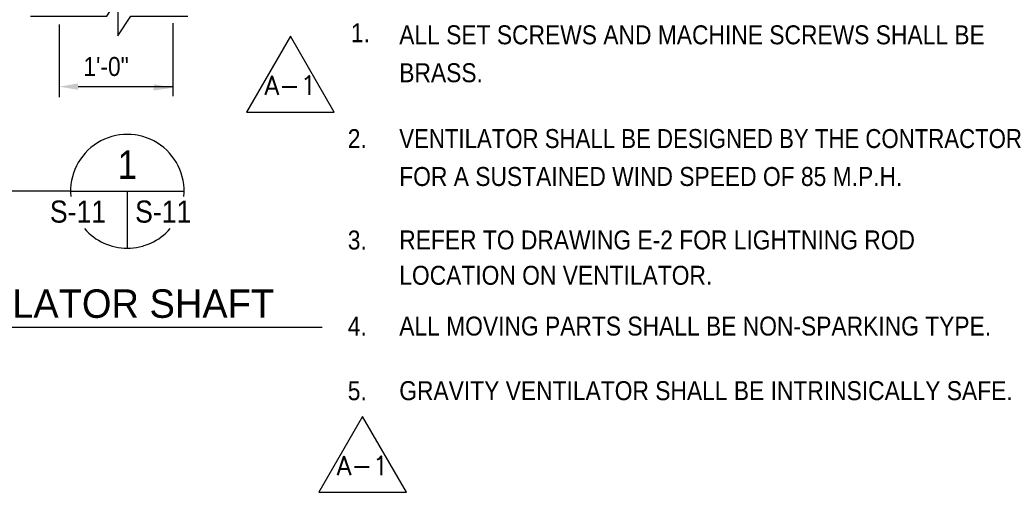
# Model space of a CAD drawing. Extents: x -747 to -707.5, y 95.5 to 123.3.
# Tile 2 of 18: x -742.3 to -735.8, y 96.9 to 100. Entities that reach past the tile are written whole.
import ezdxf
from ezdxf.enums import TextEntityAlignment as Align

# ---------------------------------------------------------------- set-up
doc = ezdxf.new("R2010")
doc.units = 0
doc.header["$MEASUREMENT"] = 0
doc.layers.get('0').update_dxf_attribs({"color": 2, "linetype": 'CONTINUOUS'})
for name, color, linetype in [('102', 2, 'CONTINUOUS'), ('NOTE-ANNO', 1, 'CONTINUOUS'), ('NOTE-ANNT', 1, 'CONTINUOUS'), ('S1', 1, 'CONTINUOUS'), ('S4', 4, 'CONTINUOUS'), ('S5', 1, 'CONTINUOUS'), ('S7', 3, 'CONTINUOUS')]:
    doc.layers.add(name, color=color, linetype=linetype)
doc.styles.add('ANNTEXT', font='romans.shx')
doc.styles.add('SX-FRAC', font='SX-FRAC.shx', dxfattribs={"width": 0.9, "height": 1.543307})

# ---------------------------------------------------------------- blocks, each defined once
blk = doc.blocks.new('ZA_REV')
blk.add_lwpolyline([(1.732, -1), (0, 2), (-1.732, -1)], close=True)
blk = doc.blocks.new('REVA1-SY')
at = {"layer": 'NOTE-ANNO'}
ref = blk.add_blockref('ZA_REV', (-0.79, -1.47), dxfattribs=dict(at, xscale=16, yscale=16, zscale=16))
ref.add_attrib('REVISION', 'A-1', dxfattribs={"layer": 'NOTE-ANNT', "height": 12, "style": 'ANNTEXT'}).set_placement((-0.79, -0.54), align=Align.MIDDLE)

msp = doc.modelspace()

# ---------------------------------------------------------------- linework, layer by layer
at = {"layer": '102'}
for p, q in [((-741.9882, 98.8383), (-741.2382, 98.8383)), ((-741.6132, 98.8383), (-741.6132, 98.4633))]:
    msp.add_line(p, q, dxfattribs=at)
at = {"layer": 'S1', "color": 2}
msp.add_lwpolyline([(-742.2509, 99.9921), (-741.7487, 99.9921), (-741.6758, 100.1067), (-741.6758, 99.8619), (-741.5899, 99.9921), (-741.2152, 99.9921)], dxfattribs=at)
at = {"layer": 'S4', "color": 4}
for p, q in [((-741.9882, 98.8383), (-744.2382, 98.8383)), ((-744.962, 97.9421), (-740.3273, 97.9421))]:
    msp.add_line(p, q, dxfattribs=at)
for start, end in [(354.798, 185.202), (221.02811, 318.97189)]:
    msp.add_arc((-741.6132, 98.8383), 0.375, start, end, dxfattribs=at)
at = {"layer": 'S5'}
for points in [[(-742.0634, 99.938), (-742.0634, 99.4576)], [(-741.3134, 99.9459), (-741.3134, 99.4654)], [(-741.9384, 99.5279), (-741.3134, 99.5279)]]:
    msp.add_lwpolyline(points, dxfattribs=at)
for points in [[(-741.9384, 99.5071), (-741.9384, 99.5487), (-742.0634, 99.5279)], [(-741.4378, 99.5443), (-741.439, 99.5027), (-741.3134, 99.5201)]]:
    msp.add_solid(points, dxfattribs=at)

# ---------------------------------------------------------------- block references
at = {"layer": 'NOTE-ANNO', "xscale": 0.01041666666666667, "yscale": 0.01041666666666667, "zscale": 0.01041666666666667}
for p in [(-740.5293, 99.5421), (-740.0532, 97.0367)]:
    msp.add_blockref('REVA1-SY', p, dxfattribs=at)

# ---------------------------------------------------------------- texts
at = {"layer": 'S4', "color": 4, "style": 'SX-FRAC', "width": 0.9}
msp.add_text('1', height=0.1875, dxfattribs=at).set_placement((-741.6132, 99.0139), align=Align.MIDDLE)
at = {"layer": 'S4', "color": 3, "style": 'SX-FRAC', "width": 0.9}
msp.add_text('S-11', height=0.14583, dxfattribs=at).set_placement((-741.9386, 98.6316), align=Align.CENTER)
msp.add_text('S-11', height=0.14583, dxfattribs=at).set_placement((-741.562, 98.6316))
at = {"layer": 'S4', "style": 'SX-FRAC'}
msp.add_text('DETAILS OF VENTILATOR SHAFT', height=0.1875, dxfattribs=at).set_placement((-742.6442, 98.0982), align=Align.MIDDLE)
at = {"layer": 'S5', "color": 2, "style": 'SX-FRAC', "width": 0.9}
msp.add_text('1\'-0"', height=0.125, dxfattribs=at).set_placement((-741.9033, 99.5982))
at = {"layer": 'S7', "color": 2, "style": 'SX-FRAC', "width": 0.9}
for s, p in [('1.', (-740.1385, 99.8206)), ('ALL SET SCREWS AND MACHINE SCREWS SHALL BE', (-739.8195, 99.8069)), ('BRASS.', (-739.8195, 99.5569)), ('2.', (-740.1592, 99.1229)), ('VENTILATOR SHALL BE DESIGNED BY THE CONTRACTOR', (-739.8195, 99.1233)), ('FOR A SUSTAINED WIND SPEED OF 85 M.P.H.', (-739.8195, 98.8733)), ('3.', (-740.1592, 98.4546)), ('REFER TO DRAWING E-2 FOR LIGHTNING ROD', (-739.8195, 98.4551)), ('LOCATION ON VENTILATOR.', (-739.8195, 98.2222)), ('4.', (-740.1592, 97.8871)), ('ALL MOVING PARTS SHALL BE NON-SPARKING TYPE.', (-739.8195, 97.8875)), ('5.', (-740.1592, 97.4614)), ('GRAVITY VENTILATOR SHALL BE INTRINSICALLY SAFE.', (-739.8195, 97.4619))]:
    msp.add_text(s, height=0.125, dxfattribs=at).set_placement(p)

doc.saveas('drawing.dxf')
